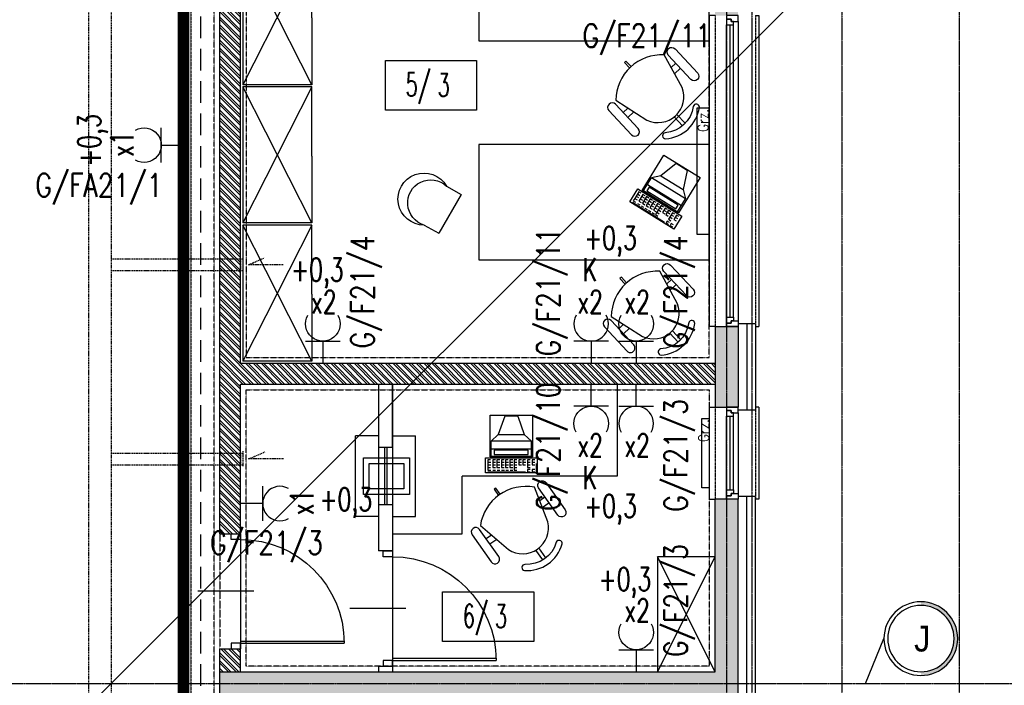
# Model space of a CAD drawing. Extents: x -7228 to 74941, y -112898 to 85621.
# Tile 128 of 256: x 52794 to 53649, y -53020 to -52442. Entities that reach past the tile are written whole.
import ezdxf
from ezdxf.enums import TextEntityAlignment as Align

# ---------------------------------------------------------------- set-up
doc = ezdxf.new("R2010")
doc.units = 0
for name, pattern in [('CENTER', [2, 1.25, -0.25, 0.25, -0.25]), ('DASHDOT', [1, 0.5, -0.25, 0, -0.25]), ('DASHED', [0.75, 0.5, -0.25]), ('DASHED2', [0.375, 0.25, -0.125]), ('DIVIDE', [31.75, 12.7, -6.35, 0, -6.35, 0, -6.35])]:
    doc.linetypes.add(name, pattern=pattern)
doc.layers.get('0').update_dxf_attribs({"color": 101, "linetype": 'CONTINUOUS'})
for name, color, linetype in [('Drz---drzwi', 5, 'CONTINUOUS'), ('E35', 6, 'CONTINUOUS'), ('E50', 3, 'CONTINUOUS'), ('E50kor', 3, 'CONTINUOUS'), ('Ins-co', 2, 'CONTINUOUS'), ('Ins-went', 141, 'CONTINUOUS'), ('Okn---okna', 5, 'CONTINUOUS'), ('Opis-pom', 6, 'CONTINUOUS'), ('Opis_pom_ramka', 6, 'CONTINUOUS'), ('Os-osie glowne', 1, 'CENTER'), ('Os-osie-opis', 16, 'CONTINUOUS'), ('Sc-beton', 7, 'CONTINUOUS'), ('Sc-beton-hatch', 86, 'CONTINUOUS'), ('Sc-cegla pustak', 42, 'CONTINUOUS'), ('Sc-cegla pustak-hatch', 8, 'CONTINUOUS'), ('Sc-izolacja term-styropian', 151, 'STYROPIAN-KA'), ('Sc-nadproza kon', 5, 'DASHED2'), ('Sc-systemowe', 150, 'CONTINUOUS'), ('Suf-widok', 8, 'CONTINUOUS'), ('Wyp-meble', 155, 'CONTINUOUS')]:
    doc.layers.add(name, color=color, linetype=linetype)
doc.styles.add('dwg_opis duży', font='ARIAL.TTF', dxfattribs={"width": 0.9})
doc.styles.add('KA wymiar', font='romans.shx', dxfattribs={"width": 0.6})
doc.styles.add('ROMANS', font='romans', dxfattribs={"width": 0.85})
doc.linetypes.add('BATTING', pattern='A,0.0001,-0.1,[134,ltypeshp.shx,S=0.1,R=0,X=-0.1,Y=0],-0.2,[134,ltypeshp.shx,S=0.1,R=180,X=0.1,Y=0],-0.1', length=0.4001)
doc.linetypes.add('STYROPIAN-KA', pattern='A,0.0001,-0.1,[135,ltypeshp.shx,S=0.1,R=0,X=-0.1,Y=0],0,[135,ltypeshp.shx,S=0.1,R=180,X=0.1,Y=0],-0.1', length=0.2001)

# ---------------------------------------------------------------- blocks, each defined once
blk = doc.blocks.new('_0630_DRZWI_90')
at = {"ltscale": 7}
for p, q in [((5, 8), (5, 98)), ((6.8, 8), (6.8, 97.98))]:
    blk.add_line(p, q, dxfattribs=at)
at = {"ltscale": 25}
for p, q in [((50, 19.7), (50, -28.9)), ((5, 8), (0, 8)), ((0, 8), (5, 8)), ((0, 0), (0, 8)), ((5, 0), (0, 0)), ((5, 0), (0, 0)), ((95, 8), (5, 8)), ((5, 8), (5, 0)), ((95, 8), (95, 0)), ((100, 8), (95, 8)), ((95, 0), (100, 0)), ((95, 0), (100, 0)), ((100, 0), (100, 8))]:
    blk.add_line(p, q, dxfattribs=at)
at = {"ltscale": 7}
blk.add_arc((5, 8), 90, 0, 90, dxfattribs=at)
blk = doc.blocks.new('_DHGKXDHGFJHK')
for p, q in [((-15, 0), (-10, 0)), ((28, 0), (25, 0)), ((-15, 0), (-15, -80)), ((0, -72), (0, -8)), ((3, -72), (3, -8)), ((6, -72), (6, -8)), ((10, -5), (10, -75)), ((28, 0), (28, -80)), ((-15, -80), (-10, -80)), ((28, -80), (25, -80))]:
    blk.add_line(p, q)
at = {"linetype": 'DASHED2'}
for p, q in [((-10, 0), (-10, -80)), ((25, 0), (25, -80))]:
    blk.add_line(p, q, dxfattribs=at)
for points in [[(10, -5), (10, 0), (0, 0), (0, -3), (4, -3), (4, -5)], [(6, -8), (6, -5), (4, -5), (4, -3), (0, -3), (0, -5), (0, -8)], [(6, -72), (6, -75), (4, -75), (4, -77), (0, -77), (0, -75), (0, -72)], [(10, -75), (10, -80), (0, -80), (0, -77), (4, -77), (4, -75)]]:
    blk.add_lwpolyline(points, close=True)
blk = doc.blocks.new('_sufhgufhgfgh')
for p, q in [((-25, 0), (-25, -270)), ((15, 0), (18, 0)), ((18, 0), (18, -270)), ((-20, 0), (-25, 0)), ((-10, -262), (-10, -8)), ((-7, -262), (-7, -8)), ((-4, -262), (-4, -8)), ((0, -5), (0, -265)), ((-20, -270), (-25, -270)), ((15, -270), (18, -270))]:
    blk.add_line(p, q)
at = {"linetype": 'DASHED2'}
for p, q in [((-20, 0), (-20, -270)), ((15, 0), (15, -270))]:
    blk.add_line(p, q, dxfattribs=at)
for points in [[(0, -5), (0, 0), (-10, 0), (-10, -3), (-6, -3), (-6, -5)], [(-4, -8), (-4, -5), (-6, -5), (-6, -3), (-10, -3), (-10, -5), (-10, -8)], [(-4, -262), (-4, -265), (-6, -265), (-6, -267), (-10, -267), (-10, -265), (-10, -262)], [(0, -265), (0, -270), (-10, -270), (-10, -267), (-6, -267), (-6, -265)]]:
    blk.add_lwpolyline(points, close=True)
blk = doc.blocks.new('_opis_pom_metka')
at = {"layer": 'Opis_pom_ramka'}
blk.add_lwpolyline([(-33.13, 0), (32.87, 0), (32.87, -36), (-33.13, -36)], close=True, dxfattribs=at)
at = {"style": 'KA wymiar', "width": 0.6}
blk.add_attdef('KO/', text='', height=16.8, dxfattribs=at).set_placement((3.45, -25.87), align=Align.RIGHT)
blk.add_attdef('NR', (3.8, -26.16), '', height=16.8, dxfattribs=at)
blk = doc.blocks.new('_opis_osi')
blk.add_hatch(color=256).paths.add_polyline_path([(32, -32), (28.8, -32, -1), (-28.8, -32), (-32, -32, 1)])
for radius in [32, 28.8]:
    blk.add_circle((0, -32), radius)
at = {"style": 'dwg_opis duży', "width": 0.9}
blk.add_attdef('AXNAMEV', text='', height=22.4, rotation=90, dxfattribs=at).set_placement((0, -32), align=Align.MIDDLE_CENTER)
blk = doc.blocks.new('f003')
for p, q in [((-1.57, 74.64), (-1.57, 64.11)), ((1.57, 74.64), (1.57, 64.11))]:
    blk.add_line(p, q)
for points in [[(-16.72, 68.75, -0.355253), (16.72, 68.75, 0.881097), (20.07, 72.87, 0.355253), (-20.07, 72.87, 0.881097)], [(-28.78, 18.9, 0.427449), (28.78, 18.9), (20.81, 50.02, 0.679656), (-20.81, 50.02)], [(-31.3, 21.37, -1), (-39.3, 21.37), (-39.3, 50.18, -1), (-31.3, 50.18)], [(31.3, 21.37, 1), (39.3, 21.37), (39.3, 50.18, 1), (31.3, 50.18)]]:
    blk.add_lwpolyline(points, format="xyb", close=True)
for points in [[(-24.15, 36.98), (-31.3, 36.98)], [(24.15, 36.98), (31.3, 36.98)], [(-31.3, 31.03), (-25.68, 31.03)], [(31.3, 31.03), (25.68, 31.03)], [(-0.85, 6.61), (-0.85, 0), (0.85, 0), (0.85, 6.61)]]:
    blk.add_lwpolyline(points)
blk = doc.blocks.new('C003')
for p, q in [((16.69, 49.33), (11.11, 33.43)), ((28.12, 49.33), (16.69, 49.33)), ((28.12, 49.33), (33.7, 33.43)), ((11.11, 33.43), (4.99, 27.58)), ((4.99, 14.53), (4.99, 27.58)), ((39.82, 27.58), (4.99, 27.58)), ((11.11, 33.43), (33.7, 33.43)), ((33.7, 33.43), (39.82, 27.58)), ((39.82, 14.53), (39.82, 27.58)), ((4.99, 20.88), (39.82, 20.88)), ((4.99, 14.53), (39.82, 14.53))]:
    blk.add_line(p, q)
for points in [[(3.93, 13.95), (3.93, 50), (40.89, 50), (40.89, 13.95)], [(7.62, 19.57), (7.62, 15.91), (37.19, 15.91), (37.19, 19.57)], [(0, 13.07), (45, 13.07), (45, 0), (0, 0)]]:
    blk.add_lwpolyline(points, close=True)
for points in [[(4.5, 11.43), (2.12, 11.43), (2.12, 4.66), (4.5, 4.66)], [(2.12, 9.38), (4.52, 9.38)], [(8.69, 11.43), (6.31, 11.43), (6.31, 4.66), (8.69, 4.66)], [(6.31, 9.38), (8.71, 9.38)], [(12.34, 11.43), (9.96, 11.43), (9.96, 4.66), (12.34, 4.66)], [(9.96, 9.38), (12.36, 9.38)], [(16.17, 11.43), (13.8, 11.43), (13.8, 4.66), (16.17, 4.66)], [(13.8, 9.38), (16.2, 9.38)], [(19.83, 11.43), (17.45, 11.43), (17.45, 4.66), (19.83, 4.66)], [(17.45, 9.38), (19.85, 9.38)], [(23.66, 11.43), (21.28, 11.43), (21.28, 4.66), (23.66, 4.66)], [(21.28, 9.38), (23.68, 9.38)], [(27.22, 11.43), (24.84, 11.43), (24.84, 4.66), (27.22, 4.66)], [(24.84, 9.38), (27.24, 9.38)], [(31.32, 11.43), (28.94, 11.43), (28.94, 7.04), (31.32, 7.04)], [(28.94, 9.38), (31.34, 9.38)], [(34.89, 11.43), (32.51, 11.43), (32.51, 7.04), (34.89, 7.04)], [(32.51, 9.38), (34.91, 9.38)], [(38.81, 11.43), (36.43, 11.43), (36.43, 4.66), (38.81, 4.66)], [(36.43, 9.38), (38.83, 9.38)], [(42.82, 11.43), (40.44, 11.43), (40.44, 7.04), (42.82, 7.04)], [(40.44, 9.38), (42.84, 9.38)], [(2.12, 7.06), (4.52, 7.06)], [(2.12, 4.66), (2.12, 2.24), (4.52, 2.24)], [(2.13, 0.81), (34.83, 0.81)], [(6.31, 7.06), (8.71, 7.06)], [(6.32, 2.23), (8.81, 2.23)], [(9.96, 7.06), (12.36, 7.06)], [(10.06, 2.23), (12.55, 2.23)], [(13.8, 7.06), (16.2, 7.06)], [(13.89, 2.23), (16.39, 2.23)], [(17.45, 7.06), (19.85, 7.06)], [(17.54, 2.23), (20.04, 2.23)], [(21.28, 7.06), (23.68, 7.06)], [(21.38, 2.23), (23.87, 2.23)], [(24.84, 7.06), (27.24, 7.06)], [(24.84, 4.66), (24.84, 2.24), (27.24, 2.24)], [(38.86, 2.87), (36.39, 2.87), (36.39, 0.97), (38.86, 0.97)], [(36.43, 7.06), (38.83, 7.06)], [(42.85, 2.84), (40.44, 2.84), (40.44, 0.97), (42.81, 0.97)]]:
    blk.add_lwpolyline(points)
blk = doc.blocks.new('W046')
for p, q in [((0, 20.9), (0, 0)), ((56.2, 20.9), (56.2, 0)), ((0, 0), (56.2, 0))]:
    blk.add_line(p, q)
for centre, radius, start, end in [((28.1, 37.4), 32.6, 329.5569, 210.4431), ((28.1, 27.7), 28.9, 346.3666, 193.6334)]:
    blk.add_arc(centre, radius, start, end)
blk = doc.blocks.new('sza016_r')
for p, q in [((60, 60), (0, 60)), ((0, 60), (118, 0)), ((118, 60), (0, 0)), ((0, 60), (0, 0)), ((60, 60), (118, 60)), ((118, 60), (118, 0)), ((0, 0), (118, 0))]:
    blk.add_line(p, q)
blk = doc.blocks.new('A$C59F8734F')
at = {"layer": 'Wyp-meble'}
for p, q in [((2319.92, 3795), (2399.92, 3795)), ((2319.92, 3795), (2514.92, 3795)), ((2514.92, 3795), (2514.92, 3715)), ((2380.5, 3665), (2380.5, 3715)), ((2514.92, 3715), (2380.5, 3715)), ((2319.92, 3665), (2380.5, 3665)), ((2550, 3545), (2600, 3645)), ((2599.95, 3545), (2550, 3645))]:
    blk.add_line(p, q, dxfattribs=at)
for points in [[(2395, 4093), (2595, 4093), (2595, 4193), (2395, 4193)], [(2395, 3903), (2595, 3903), (2595, 4003), (2395, 4003)], [(2600, 3545), (2600, 3645), (2550, 3645), (2550, 3545)]]:
    blk.add_lwpolyline(points, close=True, dxfattribs=at)
for name, p, rotation in [('sza016_r', (2190, 4173.01), 270), ('f003', (2521.95, 4074.96), 223.0456294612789), ('sza016_r', (2190, 4053), 270), ('C003', (2526.01, 3953.3), 328.2416285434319), ('sza016_r', (2190, 3933), 270), ('f003', (2518.04, 3887.11), 223.0456294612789), ('f003', (2408.88, 3704.16), 215.182659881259)]:
    blk.add_blockref(name, p, dxfattribs=dict(at, rotation=rotation))
at = {"layer": 'Wyp-meble', "xscale": -0.6929999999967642, "yscale": 0.6929999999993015, "zscale": 0.6930000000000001, "rotation": 60.17980229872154}
blk.add_blockref('W046', (2379.47, 3959.7), dxfattribs=at)
at = {"layer": 'Wyp-meble'}
blk.add_blockref('C003', (2400.68, 3717.86), dxfattribs=at)
blk = doc.blocks.new('g2')
at = {"layer": 'E35'}
blk.add_line((15, 19.27), (-15, 19.27), dxfattribs=at)
blk.add_arc((0, 34.27), 15, 150, 30, dxfattribs=at)
at = {"layer": 'E50'}
blk.add_line((0, 19.27), (0, 0), dxfattribs=at)

msp = doc.modelspace()

# ---------------------------------------------------------------- hatches: boundary and pattern name
at = {"layer": 'Sc-beton-hatch'}
h = msp.add_hatch(dxfattribs=at)
h.set_pattern_fill('ANSI33', color=256, style=0)
h.paths.add_polyline_path([(51487.547, -51608.711), (51427.547, -51608.711), (51427.547, -51668.711), (51447.547, -51668.711), (51447.547, -51628.711), (51487.547, -51628.711)])
h.paths.add_polyline_path([(51822.547, -51608.711), (51722.547, -51608.711), (51722.547, -51628.711), (51762.547, -51628.711), (51762.547, -52190.711), (51782.547, -52190.711), (51782.547, -52038.711), (52169.547, -52038.711), (52169.547, -52018.711), (51782.547, -52018.711), (51782.547, -51628.711), (51822.547, -51628.711)])
h.paths.add_polyline_path([(51447.547, -51939.711), (51427.547, -51939.711), (51427.547, -52039.711), (51447.547, -52039.711)])
h.paths.add_polyline_path([(52347.547, -51608.711), (52268.547, -51608.711), (52268.547, -51628.711), (52347.547, -51628.711)])
h.paths.add_polyline_path([(52787.547, -51608.711), (52687.547, -51608.711), (52687.547, -51628.711), (52727.547, -51628.711), (52727.547, -51827.711), (52747.547, -51827.711), (52747.547, -51628.711), (52787.547, -51628.711)])
h.paths.add_polyline_path([(52807.547, -52018.711), (52747.547, -52018.711), (52747.547, -51927.711), (52727.547, -51927.711), (52727.547, -52018.711), (52599.485, -52018.711), (52599.485, -52038.711), (52807.547, -52038.711)])
h.paths.add_polyline_path([(52499.485, -52018.711), (52269.547, -52018.711), (52269.547, -52038.711), (52499.485, -52038.711)])
h.paths.add_polyline_path([(52747.547, -52350.711), (52712.547, -52350.711), (52712.547, -52385.711), (52747.547, -52385.711)])
h.paths.add_polyline_path([(53417.547, -51508.711), (53397.547, -51508.711), (53397.547, -51608.711), (53347.547, -51608.711), (53347.547, -51628.711), (53397.547, -51628.711), (53397.547, -52018.711), (52907.547, -52018.711), (52907.547, -52038.711), (53397.547, -52038.711), (53397.547, -52438.711), (53417.547, -52438.711)])
h.paths.add_polyline_path([(53439.547, -51508.711), (53419.547, -51508.711), (53419.547, -52278.711), (53439.547, -52278.711)])
h.paths.add_polyline_path([(53417.547, -52708.711), (53397.547, -52708.711), (53397.547, -52778.711), (53417.547, -52778.711)])
h.paths.add_polyline_path([(53417.547, -52858.711), (53397.547, -52858.711), (53397.547, -53008.711), (52967.547, -53008.711), (52967.547, -53028.711), (53397.547, -53028.711), (53397.547, -53068.711), (53417.547, -53068.711)])
h.paths.add_polyline_path([(53417.547, -53168.711), (53397.547, -53168.711), (53397.547, -53208.711), (53417.547, -53208.711)])
h.paths.add_polyline_path([(53417.547, -53308.711), (53397.547, -53308.711), (53397.547, -53573.711), (53417.547, -53573.711)])
h.paths.add_polyline_path([(52747.547, -53008.711), (52727.547, -53008.711), (52727.547, -53028.711), (52727.547, -53323.711), (52707.547, -53323.711), (52707.547, -53343.711), (52747.547, -53343.711)])
h.paths.add_polyline_path([(52727.547, -53008.711), (52707.547, -53008.711), (52707.547, -53028.711), (52727.547, -53028.711)], flags=16)
h.paths.add_polyline_path([(52573.547, -53323.711), (52520.547, -53323.711), (52520.547, -53028.711), (52505.547, -53028.711), (52505.547, -53323.711), (52485.547, -53323.711), (52485.547, -53343.711), (52573.547, -53343.711)])
h.paths.add_polyline_path([(52573.547, -53008.711), (52485.547, -53008.711), (52485.547, -53028.711), (52573.547, -53028.711)])
h.paths.add_polyline_path([(52351.547, -53008.711), (52298.547, -53008.711), (52298.547, -53028.711), (52351.547, -53028.711)], flags=17)
h.paths.add_polyline_path([(52298.547, -53008.711), (51987.547, -53008.711), (51987.547, -52350.711), (51900.047, -52350.711), (51900.047, -52370.711), (51967.547, -52370.711), (51967.547, -53008.711), (51447.547, -53008.711), (51447.547, -52968.711), (51427.547, -52968.711), (51427.547, -53068.711), (51447.547, -53068.711), (51447.547, -53028.711), (51967.547, -53028.711), (51967.547, -53538.711), (51987.547, -53538.711), (51987.547, -53028.711), (52278.547, -53028.711), (52278.547, -53343.711), (52298.547, -53343.711), (52351.547, -53343.711), (52351.547, -53323.711), (52298.547, -53323.711)])
h.paths.add_polyline_path([(51800.047, -52350.711), (51782.547, -52350.711), (51782.547, -52345.711), (51762.547, -52345.711), (51762.547, -52350.711), (51447.547, -52350.711), (51447.547, -52330.711), (51427.547, -52330.711), (51427.547, -52568.711), (51447.547, -52568.711), (51447.547, -52370.711), (51800.047, -52370.711)])
h.paths.add_polyline_path([(51447.547, -52718.711), (51427.547, -52718.711), (51427.547, -52818.711), (51447.547, -52818.711)])
h.paths.add_polyline_path([(51447.547, -53218.711), (51427.547, -53218.711), (51427.547, -53415.711), (51447.547, -53415.711)], flags=17)
h.paths.add_polyline_path([(51447.547, -53505.711), (51427.547, -53505.711), (51427.547, -53548.711), (51447.547, -53548.711)])
h.paths.add_polyline_path([(52024.547, -53758.711), (51447.547, -53758.711), (51447.547, -53698.711), (51427.547, -53698.711), (51427.547, -53778.711), (52024.547, -53778.711)])
h.paths.add_polyline_path([(52787.547, -53758.711), (52174.547, -53758.711), (52174.547, -53778.711), (52727.547, -53778.711), (52727.547, -54010.711), (52747.547, -54010.711), (52747.547, -53778.711), (52787.547, -53778.711)])
h.paths.add_polyline_path([(53025.547, -53758.711), (52922.547, -53758.711), (52922.547, -53778.711), (53025.547, -53778.711)])
h.paths.add_polyline_path([(53244.547, -53758.711), (53150.547, -53758.711), (53150.547, -53778.711), (53244.547, -53778.711)])
h.paths.add_polyline_path([(53417.547, -53723.711), (53397.547, -53723.711), (53397.547, -53758.711), (53349.547, -53758.711), (53349.547, -53778.711), (53397.547, -53778.711), (53397.547, -54383.711), (53417.547, -54383.711)])
h.paths.add_polyline_path([(52747.547, -54110.711), (52727.547, -54110.711), (52727.547, -54305.711), (52747.547, -54305.711)])
h.paths.add_polyline_path([(52747.547, -54405.711), (52727.547, -54405.711), (52727.547, -54508.711), (52314.153, -54508.711, -0.1551034), (52317.392, -54518.903, -0.1483474), (52314.417, -54528.711), (52727.547, -54528.711), (52727.547, -54588.711), (52747.547, -54588.711)])
h.paths.add_polyline_path([(52314.153, -54508.711), (52312.287, -54508.711), (52312.287, -54528.711), (52314.417, -54528.711, 0.1483474), (52317.392, -54518.903, 0.1551034)])
h.paths.add_polyline_path([(52287.287, -54508.711), (52285.327, -54508.711, 0.1551034), (52282.087, -54518.903, 0.1483474), (52285.062, -54528.711), (52287.287, -54528.711)])
h.paths.add_polyline_path([(52285.327, -54508.711), (52218.547, -54508.711), (52218.547, -54528.711), (52285.062, -54528.711, -0.1483474), (52282.087, -54518.903, -0.1551034)])
h.paths.add_polyline_path([(51997.547, -54508.711), (51987.547, -54508.711), (51947.547, -54508.711), (51947.547, -54533.711), (51987.547, -54533.711), (51997.547, -54533.711)])
h.paths.add_polyline_path([(51507.547, -54508.711), (51427.547, -54508.711), (51427.547, -54528.711), (51507.547, -54528.711)])
h.paths.add_polyline_path([(51547.547, -55013.711), (51527.547, -55013.711), (51527.547, -55046.711), (51547.547, -55046.711)])
h.paths.add_polyline_path([(52790.547, -55158.711), (52747.547, -55158.711), (52747.547, -55068.711), (52727.547, -55068.711), (52727.547, -55158.711), (51547.547, -55158.711), (51547.547, -55143.711), (51527.547, -55143.711), (51527.547, -55158.711), (51287.547, -55158.711), (51287.547, -55183.711), (52790.547, -55183.711)])
h.paths.add_polyline_path([(51237.547, -55158.711), (51187.547, -55158.711), (51187.547, -55183.711), (51237.547, -55183.711)])
h.paths.add_polyline_path([(51137.547, -55158.711), (51087.547, -55158.711), (51087.547, -55183.711), (51137.547, -55183.711)])
h.paths.add_polyline_path([(51037.547, -55158.711), (50987.547, -55158.711), (50987.547, -55183.711), (51037.547, -55183.711)])
h.paths.add_polyline_path([(50937.547, -55158.711), (50897.547, -55158.711), (50897.547, -56065.711), (50997.547, -56065.711), (50997.547, -56080.711), (51017.547, -56080.711), (51017.547, -56045.711), (50917.547, -56045.711), (50917.547, -55183.711), (50937.547, -55183.711)])
h.paths.add_polyline_path([(51602.547, -56198.711), (51017.547, -56198.711), (51017.547, -56180.711), (50997.547, -56180.711), (50997.547, -56198.711), (50797.547, -56198.711), (50797.547, -56553.711), (51527.547, -56553.711), (51527.547, -56593.711), (51547.547, -56593.711), (51547.547, -56553.711), (51599.547, -56553.711), (51599.547, -56533.711), (51547.547, -56533.711), (51547.547, -56378.711), (51527.547, -56378.711), (51527.547, -56533.711), (50817.547, -56533.711), (50817.547, -56218.711), (51527.547, -56218.711), (51527.547, -56228.711), (51547.547, -56228.711), (51547.547, -56218.711), (51602.547, -56218.711)])
h.paths.add_polyline_path([(52327.547, -56533.711), (51827.547, -56533.711), (51827.547, -56445.711), (51807.547, -56445.711), (51807.547, -56533.711), (51754.547, -56533.711), (51754.547, -56553.711), (51807.547, -56553.711), (51807.547, -56593.711), (51827.547, -56593.711), (51827.547, -56553.711), (52327.547, -56553.711)])
h.paths.add_polyline_path([(52507.547, -56198.711), (51752.547, -56198.711), (51752.547, -56218.711), (52507.547, -56218.711)])
h.paths.add_polyline_path([(52794.547, -56533.711), (52747.547, -56533.711), (52747.547, -56419.211), (52727.547, -56419.211), (52727.547, -56533.711), (52607.547, -56533.711), (52607.547, -56553.711), (52794.547, -56553.711)])
h.paths.add_polyline_path([(52819.547, -56528.711), (52794.547, -56528.711), (52794.547, -56553.711), (52819.547, -56553.711)])
h.paths.add_polyline_path([(52747.547, -55693.711), (52727.547, -55693.711), (52727.547, -56289.211), (52747.547, -56289.211)])
h.paths.add_polyline_path([(52970.047, -56528.711), (52945.047, -56528.711), (52945.047, -56553.711), (52970.047, -56553.711)])
h.paths.add_polyline_path([(53120.047, -56528.711), (53095.047, -56528.711), (53095.047, -56553.711), (53120.047, -56553.711)])
h.paths.add_polyline_path([(53270.047, -56528.711), (53245.047, -56528.711), (53245.047, -56553.711), (53270.047, -56553.711)])
h.paths.add_polyline_path([(53382.547, -56533.711), (53337.547, -56533.711), (53337.547, -56553.711), (53382.547, -56553.711)])
h.paths.add_polyline_path([(53417.547, -56518.711), (53382.547, -56518.711), (53382.547, -56553.711), (53417.547, -56553.711)])
h.paths.add_polyline_path([(53417.547, -56456.711), (53397.547, -56456.711), (53397.547, -56518.711), (53417.547, -56518.711)])
h.paths.add_polyline_path([(53417.547, -56381.211), (53392.547, -56381.211), (53392.547, -56406.211), (53417.547, -56406.211)])
h.paths.add_polyline_path([(53417.547, -56231.211), (53392.547, -56231.211), (53392.547, -56256.211), (53417.547, -56256.211)])
h.paths.add_polyline_path([(53417.547, -56081.211), (53392.547, -56081.211), (53392.547, -56106.211), (53417.547, -56106.211)])
h.paths.add_polyline_path([(53417.547, -55931.211), (53392.547, -55931.211), (53392.547, -55956.211), (53417.547, -55956.211)])
h.paths.add_polyline_path([(53417.547, -55806.211), (53397.547, -55806.211), (53397.547, -55826.211), (53417.547, -55826.211)])
h.paths.add_polyline_path([(53417.547, -55781.211), (53392.547, -55781.211), (53392.547, -55806.211), (53417.547, -55806.211)])
h.paths.add_polyline_path([(53417.547, -55598.711), (53397.547, -55598.711), (53397.547, -55781.211), (53417.547, -55781.211)])
h.paths.add_polyline_path([(53417.547, -55398.711), (53382.547, -55398.711), (53382.547, -55363.711), (53362.547, -55363.711), (53362.547, -55418.711), (53397.547, -55418.711), (53397.547, -55448.711), (53417.547, -55448.711)])
h.paths.add_polyline_path([(53382.547, -55103.211), (53362.547, -55103.211), (53362.547, -55158.711), (52925.547, -55158.711), (52925.547, -55183.711), (53362.547, -55183.711), (53362.547, -55213.711), (53382.547, -55213.711), (53382.547, -55183.711)])
h.paths.add_polyline_path([(52747.547, -54693.711), (52727.547, -54693.711), (52727.547, -54918.711), (52747.547, -54918.711)])
h.paths.add_polyline_path([(53382.547, -54696.711), (53417.547, -54696.711), (53417.547, -54653.711), (53397.547, -54653.711), (53397.547, -54676.711), (53362.547, -54676.711), (53362.547, -54983.211), (53382.547, -54983.211)])
h.paths.add_polyline_path([(53417.547, -54483.711), (53397.547, -54483.711), (53397.547, -54553.711), (53417.547, -54553.711)])
at = {"layer": 'Sc-cegla pustak-hatch'}
h = msp.add_hatch(dxfattribs=at)
h.set_pattern_fill('ANSI32', color=256, scale=0.5, angle=90, style=0)
h.paths.add_polyline_path([(51447.547, -52310.711), (51427.547, -52310.711), (51427.547, -52330.711), (51447.547, -52330.711)])
h.paths.add_polyline_path([(52347.547, -51628.711), (52329.547, -51628.711), (52329.547, -51827.711), (52347.547, -51827.711)])
h.paths.add_polyline_path([(52472.547, -51947.711), (52347.547, -51947.711), (52347.547, -51927.711), (52329.547, -51927.711), (52329.547, -52018.711), (52347.547, -52018.711), (52347.547, -51965.711), (52454.547, -51965.711), (52454.547, -52018.711), (52472.547, -52018.711)])
h.paths.add_polyline_path([(53066.547, -52038.711), (53048.547, -52038.711), (53048.547, -52090.711), (52985.547, -52090.711), (52985.547, -52038.711), (52967.547, -52038.711), (52967.547, -52113.711), (52985.547, -52113.711), (52985.547, -52108.711), (53066.547, -52108.711)])
h.paths.add_polyline_path([(52985.547, -52213.711), (52967.547, -52213.711), (52967.547, -52888.711), (52985.547, -52888.711), (52985.547, -52758.711), (53397.547, -52758.711), (53397.547, -52740.711), (52985.547, -52740.711)])
h.paths.add_polyline_path([(52985.547, -53028.711), (52967.547, -53028.711), (52967.547, -53108.711), (52985.547, -53108.711)])
h.paths.add_polyline_path([(52985.547, -52988.711), (52967.547, -52988.711), (52967.547, -53008.711), (52985.547, -53008.711)])
h.paths.add_polyline_path([(52985.547, -53208.711), (52967.547, -53208.711), (52967.547, -53538.711), (52985.547, -53538.711), (52985.547, -53511.711), (53067.547, -53511.711), (53067.547, -53519.711), (53059.547, -53519.711), (53059.547, -53538.711), (53397.547, -53538.711), (53397.547, -53520.711), (53077.547, -53520.711), (53077.547, -53493.711), (52985.547, -53493.711)])
h.paths.add_polyline_path([(52296.547, -53510.711), (52278.547, -53510.711), (52278.547, -53520.711), (52095.547, -53520.711), (52095.547, -53252.711), (52077.547, -53252.711), (52077.547, -53520.711), (51987.547, -53520.711), (51987.547, -53538.711), (52278.547, -53538.711), (52278.547, -53581.211), (52296.547, -53581.211)])
h.paths.add_polyline_path([(52296.547, -53343.711), (52278.547, -53343.711), (52278.547, -53410.711), (52296.547, -53410.711)])
h.paths.add_polyline_path([(51967.547, -53520.711), (51942.547, -53520.711), (51942.547, -53538.711), (51967.547, -53538.711)])
h.paths.add_polyline_path([(51842.547, -53520.711), (51447.547, -53520.711), (51447.547, -53538.711), (51842.547, -53538.711)])
h.paths.add_polyline_path([(51445.547, -53778.711), (51427.547, -53778.711), (51427.547, -53898.711), (51445.547, -53898.711)])
h.paths.add_polyline_path([(51445.547, -54048.711), (51427.547, -54048.711), (51427.547, -54113.711), (51445.547, -54113.711)])
h.paths.add_polyline_path([(51445.547, -54263.711), (51427.547, -54263.711), (51427.547, -54328.711), (51445.547, -54328.711)])
h.paths.add_polyline_path([(51445.547, -54478.711), (51427.547, -54478.711), (51427.547, -54508.711), (51445.547, -54508.711)])
h.paths.add_polyline_path([(51445.547, -54528.711), (51427.547, -54528.711), (51427.547, -54543.711), (51445.547, -54543.711)])
h.paths.add_polyline_path([(51445.547, -54693.711), (51427.547, -54693.711), (51427.547, -54758.711), (51445.547, -54758.711)])
h.paths.add_polyline_path([(51445.547, -54908.711), (51427.547, -54908.711), (51427.547, -55031.711), (51527.547, -55031.711), (51527.547, -55013.711), (51445.547, -55013.711)])
h.paths.add_polyline_path([(52352.547, -54886.711), (52296.547, -54886.711), (52296.547, -54536.264, -0.2026768), (52285.062, -54528.711), (52278.547, -54528.711), (52278.547, -54904.711), (52352.547, -54904.711)])
h.paths.add_polyline_path([(52727.547, -54886.711), (52527.547, -54886.711), (52527.547, -54528.711), (52509.547, -54528.711), (52509.547, -54886.711), (52452.547, -54886.711), (52452.547, -54904.711), (52727.547, -54904.711)])
h.paths.add_polyline_path([(52727.547, -54210.711), (52369.547, -54210.711), (52369.547, -54127.711), (52296.547, -54127.711), (52296.547, -53778.711), (52278.547, -53778.711), (52278.547, -54508.711), (52285.327, -54508.711, -0.1958107), (52296.547, -54501.541), (52296.547, -54145.711), (52351.547, -54145.711), (52351.547, -54508.711), (52369.547, -54508.711), (52369.547, -54228.711), (52727.547, -54228.711)])
h.paths.add_polyline_path([(52296.547, -54501.541, 0.1514484), (52287.287, -54506.391), (52296.547, -54506.391)], flags=17)
h.paths.add_polyline_path([(52296.547, -54506.391), (52287.287, -54506.391), (52287.287, -54508.711), (52296.547, -54508.711)], flags=17)
h.paths.add_polyline_path([(52507.547, -55183.711), (52489.547, -55183.711), (52489.547, -55213.711), (52507.547, -55213.711)])
h.paths.add_polyline_path([(52507.547, -55363.711), (52489.547, -55363.711), (52489.547, -56198.711), (52507.547, -56198.711)])
h.paths.add_polyline_path([(52790.547, -55693.711), (52747.547, -55693.711), (52747.547, -55711.711), (52790.547, -55711.711)])
h.paths.add_polyline_path([(53197.547, -55693.711), (52985.547, -55693.711), (52967.547, -55693.711), (52940.547, -55693.711), (52940.547, -55711.711), (53197.547, -55711.711)])
h.paths.add_polyline_path([(52985.547, -55418.711), (53207.547, -55418.711), (53207.547, -55400.711), (52967.547, -55400.711), (52967.547, -55693.711), (52985.547, -55693.711)])
h.paths.add_polyline_path([(53362.547, -55400.711), (53307.547, -55400.711), (53307.547, -55418.711), (53362.547, -55418.711)])
h.paths.add_polyline_path([(52985.547, -55018.711), (52967.547, -55018.711), (52967.547, -55158.711), (52985.547, -55158.711)])
h.paths.add_polyline_path([(52985.547, -54694.711), (53362.547, -54694.711), (53362.547, -54676.711), (52985.547, -54676.711), (52985.547, -54405.711), (52967.547, -54405.711), (52967.547, -54918.711), (52985.547, -54918.711)])
h.paths.add_polyline_path([(53397.547, -54210.711), (53012.547, -54210.711), (53012.547, -54118.711), (52985.547, -54118.711), (52985.547, -54096.711), (52967.547, -54096.711), (52967.547, -54136.711), (52994.547, -54136.711), (52994.547, -54210.711), (52967.547, -54210.711), (52967.547, -54305.711), (52985.547, -54305.711), (52985.547, -54228.711), (53397.547, -54228.711)])
h.paths.add_polyline_path([(52985.547, -53778.711), (52967.547, -53778.711), (52967.547, -54006.711), (52985.547, -54006.711)])
h.paths.add_polyline_path([(52296.547, -53716.211), (52278.547, -53716.211), (52278.547, -53758.711), (52296.547, -53758.711)])

# ---------------------------------------------------------------- linework, layer by layer
at = {"layer": 'E35'}
msp.add_line((52309.369, -53582.489), (53649.959, -52241.899), dxfattribs=at)
at = {"layer": 'E50kor', "linetype": 'DASHED2', "ltscale": 75}
msp.add_line((52951.076, -55355.101), (52951.076, -52048.266), dxfattribs=at)
at = {"layer": 'E50kor', "const_width": 10}
msp.add_lwpolyline([(52936.076, -55340.101), (52936.076, -52063.266)], dxfattribs=at)
at = {"layer": 'Ins-co'}
msp.add_line((52932.547, -52133.298), (52932.547, -54015.578), dxfattribs=at)
at = {"layer": 'Ins-co', "linetype": 'DASHED', "ltscale": 0.5}
msp.add_line((52942.547, -52243.619), (52942.547, -53435.47), dxfattribs=at)
at = {"layer": 'Ins-co'}
for points in [[(53382.113, -52518.711), (53392.113, -52518.711), (53392.113, -52628.711), (53382.113, -52628.711)], [(53386.049, -52788.711), (53392.449, -52788.711), (53392.449, -52848.711), (53386.049, -52848.711)]]:
    msp.add_lwpolyline(points, close=True, dxfattribs=at)
at = {"layer": 'Ins-went', "linetype": 'DASHED', "ltscale": 2}
for p, q in [((52873.447, -53731.736), (52873.447, -52144.189)), ((52873.447, -52650.089), (52985.487, -52650.089)), ((52985.487, -52660.089), (52985.487, -52650.089)), ((52985.487, -52650.089), (52987.487, -52650.089)), ((52985.487, -52650.089), (52985.487, -52660.089)), ((52987.487, -52648.339), (52987.487, -52661.839)), ((52873.447, -52660.089), (52985.487, -52660.089)), ((52985.487, -52660.089), (52987.487, -52660.089)), ((52873.447, -52818.736), (52985.547, -52818.736)), ((52985.547, -52828.736), (52985.547, -52818.736)), ((52985.547, -52818.736), (52987.547, -52818.736)), ((52985.547, -52818.736), (52985.547, -52828.736)), ((52987.547, -52816.986), (52987.547, -52830.486)), ((52873.447, -52828.736), (52985.547, -52828.736)), ((52985.547, -52828.736), (52987.547, -52828.736))]:
    msp.add_line(p, q, dxfattribs=at)
for points in [[(52853.447, -52139.189), (52853.447, -53341.536)], [(53022.725, -52655.089), (52992.487, -52655.089), (53006.501, -52649.066)], [(53022.785, -52823.736), (52992.547, -52823.736), (53006.561, -52817.713)]]:
    msp.add_lwpolyline(points, dxfattribs=at)
at = {"layer": 'Os-osie glowne'}
for points in [[(53407.547, -51086.711), (53407.547, -57063.711)], [(53429.547, -51086.711), (53429.547, -57063.711)], [(53507.547, -51086.711), (53507.547, -57063.711)], [(53609.547, -51086.711), (53609.547, -57063.711)], [(50525.547, -53018.711), (62792.547, -53018.711)]]:
    msp.add_lwpolyline(points, dxfattribs=at)
at = {"layer": 'Os-osie-opis'}
msp.add_lwpolyline([(53528.212, -53018.711), (53544.212, -52979.816)], dxfattribs=at)
at = {"layer": 'Sc-beton'}
for points in [[(53397.547, -52708.711), (53417.547, -52708.711)], [(53397.547, -52708.711), (53397.547, -52778.711)], [(53417.547, -52708.711), (53417.547, -52778.711)], [(53397.547, -52778.711), (53417.547, -52778.711)], [(53417.547, -52858.711), (53397.547, -52858.711)], [(53397.547, -53008.711), (53397.547, -52858.793)], [(53417.547, -53068.711), (53417.547, -52858.793)], [(52967.547, -53008.711), (53397.547, -53008.711)], [(52967.547, -53028.711), (52967.547, -53008.711)]]:
    msp.add_lwpolyline(points, dxfattribs=at)
at = {"layer": 'Sc-cegla pustak'}
for points in [[(52967.547, -52888.711), (52967.547, -52213.711)], [(52985.547, -52740.711), (52985.547, -52213.711)], [(52985.547, -52740.711), (53397.547, -52740.711)], [(52985.547, -52758.711), (53397.547, -52758.711)], [(52985.547, -52888.711), (52985.547, -52758.711)], [(52967.547, -52888.711), (52985.547, -52888.711)], [(52967.547, -53008.711), (52967.547, -52988.711)], [(52967.547, -52988.711), (52985.547, -52988.711)], [(52985.547, -53008.711), (52985.547, -52988.711)]]:
    msp.add_lwpolyline(points, dxfattribs=at)
at = {"layer": 'Sc-izolacja term-styropian', "linetype": 'ByBlock'}
for points in [[(53417.547, -52706.211), (53432.547, -52706.211)], [(53432.547, -52706.211), (53432.547, -52781.211)], [(53417.547, -52781.211), (53432.547, -52781.211)], [(53417.547, -52856.211), (53432.547, -52856.211)], [(53432.547, -53071.211), (53432.547, -52856.293)]]:
    msp.add_lwpolyline(points, dxfattribs=at)
at = {"layer": 'Sc-izolacja term-styropian', "linetype": 'BATTING', "ltscale": 0.35}
for points in [[(53425.047, -52706.211), (53425.047, -52781.211)], [(53425.047, -53071.211), (53425.047, -52856.293)]]:
    msp.add_lwpolyline(points, dxfattribs=at)
at = {"layer": 'Sc-nadproza kon', "linetype": 'DASHDOT', "ltscale": 0.5}
msp.add_lwpolyline([(52967.547, -52888.711), (52967.547, -52988.711)], dxfattribs=at)
at = {"layer": 'Sc-systemowe'}
for p, q in [((53105.471, -52758.711), (53105.471, -52813.711)), ((53117.471, -52758.711), (53117.471, -52813.711)), ((53117.471, -52813.711), (53117.471, -52758.711)), ((53105.471, -52803.711), (53085.471, -52803.711)), ((53085.471, -52873.711), (53085.471, -52803.711)), ((53117.471, -52803.711), (53137.471, -52803.711)), ((53137.471, -52873.711), (53137.471, -52803.711)), ((53117.471, -52813.711), (53105.471, -52813.711)), ((53105.471, -52813.711), (53105.471, -52863.711)), ((53110.471, -52813.711), (53110.471, -52863.711)), ((53112.471, -52813.711), (53112.471, -52863.711)), ((53117.471, -52813.711), (53117.471, -52863.711)), ((53105.471, -52863.711), (53105.471, -52903.711)), ((53117.471, -52863.711), (53105.471, -52863.711)), ((53117.471, -52863.711), (53117.471, -52903.711)), ((53105.471, -52873.711), (53085.471, -52873.711)), ((53117.471, -52873.711), (53137.471, -52873.711)), ((53117.471, -52903.711), (53105.471, -52903.711)), ((53105.471, -53003.711), (53105.471, -53008.711)), ((53117.471, -53003.711), (53117.471, -53008.711))]:
    msp.add_line(p, q, dxfattribs=at)
for points in [[(53092.289, -52822.711), (53132.289, -52822.711), (53132.289, -52854.711), (53092.289, -52854.711)], [(53097.289, -52827.711), (53127.289, -52827.711), (53127.289, -52849.711), (53097.289, -52849.711)]]:
    msp.add_lwpolyline(points, close=True, dxfattribs=at)
msp.add_lwpolyline([(53105.471, -53003.711), (53117.471, -53003.711)], dxfattribs=at)
at = {"layer": 'Suf-widok', "linetype": 'DIVIDE', "ltscale": 0.02}
msp.add_line((52962.547, -53543.711), (52962.547, -52043.711), dxfattribs=at)
for points in [[(53392.547, -52043.711), (53071.547, -52043.711), (53071.547, -52113.711), (52990.547, -52113.711), (52990.547, -52735.711), (53392.547, -52735.711)], [(52990.547, -52763.711), (53392.547, -52763.711), (53392.547, -53003.711), (52990.547, -53003.711)]]:
    msp.add_lwpolyline(points, close=True, dxfattribs=at)

# ---------------------------------------------------------------- block references
msp.add_blockref('A$C59F8734F', (50797.547, -56553.711))
at = {"layer": 'Drz---drzwi', "xscale": -1, "rotation": 270}
for p in [(52977.547, -52988.711), (53109.471, -53003.711)]:
    msp.add_blockref('_0630_DRZWI_90', p, dxfattribs=at)
at = {"layer": 'E35', "xscale": -1}
for p, rotation in [((52936.076, -52551.211), 90.00000000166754), ((53290.017, -52758.711), 180)]:
    msp.add_blockref('g2', p, dxfattribs=dict(at, rotation=rotation))
for p in [(53057.044, -52740.711), (53329.052, -52740.711), (53329.052, -53008.711)]:
    msp.add_blockref('g2', p, dxfattribs=at)
at = {"layer": 'E35'}
msp.add_blockref('g2', (53290.017, -52740.711), dxfattribs=at)
for p, rotation in [((53329.052, -52758.711), 180), ((52985.547, -52862.546), 270)]:
    msp.add_blockref('g2', p, dxfattribs=dict(at, rotation=rotation))
at = {"layer": 'Okn---okna'}
for name, p in [('_sufhgufhgfgh', (53417.547, -52438.711)), ('_DHGKXDHGFJHK', (53407.547, -52778.711))]:
    msp.add_blockref(name, p, dxfattribs=at)
at = {"layer": 'Opis-pom'}
ref = msp.add_blockref('_opis_pom_metka', (53151.085, -52477.629), dxfattribs=dict(at, xscale=1.2, yscale=1.2, zscale=1.2))
ref.add_attrib('KO/', '5/', dxfattribs={"layer": '0', "height": 20.16, "style": 'KA wymiar', "width": 0.6}).set_placement((53150.706, -52508.67), align=Align.RIGHT)
ref.add_attrib('NR', '3', (53156.793, -52509.026), dxfattribs={"layer": '0', "height": 20.16, "style": 'KA wymiar', "width": 0.6})
ref = msp.add_blockref('_opis_pom_metka', (53200.795, -52939.07), dxfattribs=dict(at, xscale=1.2, yscale=1.2, zscale=1.2))
ref.add_attrib('KO/', '6/', dxfattribs={"layer": '0', "height": 20.16, "style": 'KA wymiar', "width": 0.6}).set_placement((53200.415, -52970.111), align=Align.RIGHT)
ref.add_attrib('NR', '3', (53206.502, -52970.467), dxfattribs={"layer": '0', "height": 20.16, "style": 'KA wymiar', "width": 0.6})
at = {"layer": 'Os-osie-opis'}
ref = msp.add_blockref('_opis_osi', (53544.212, -52979.816), dxfattribs=dict(at, xscale=-1, rotation=90))
ref.add_attrib('AXNAMEV', 'J', dxfattribs={"layer": '0', "height": 22.4, "style": 'dwg_opis duży', "width": 0.9}).set_placement((53577.381, -52979.816), align=Align.MIDDLE_CENTER)

# ---------------------------------------------------------------- texts
at = {"layer": 'E35', "style": 'ROMANS'}
for s, rotation, width, p in [('G/F21/11', 360, 0.8, (53338.366, -52457.547)), ('+0,3', 90, 0.7, (52857.253, -52547.145)), ('x1', 90, 0.7, (52882.744, -52550.279)), ('G/F21/4', 90, 0.8, (53092.883, -52678.716)), ('G/F21/11', 90, 0.8, (53254.178, -52678.716)), ('G/F21/4', 90, 0.8, (53364.89, -52678.716)), ('G/F21/10', 90, 0.8, (53254.178, -52813.09)), ('G/F21/3', 90, 0.8, (53364.89, -52820.705)), ('x1', 90, 0.7, (53038.88, -52861.615)), ('G/F21/3', 90, 0.8, (53364.89, -52946.716))]:
    msp.add_text(s, height=20, rotation=rotation, dxfattribs=dict(at, width=width)).set_placement(p, align=Align.MIDDLE)
for s, width, p in [('G/FA21/1', 0.8, (52862.634, -52587.412)), ('+0,3', 0.7, (53306.773, -52634.879)), ('K', 0.7, (53289.086, -52659.495)), ('+0,3', 0.7, (53052.353, -52662.378)), ('x2', 0.7, (53057.976, -52687.378)), ('x2', 0.7, (53289.086, -52687.378)), ('x2', 0.7, (53329.983, -52687.378)), ('x2', 0.7, (53289.086, -52812.043)), ('x2', 0.7, (53329.983, -52812.043)), ('K', 0.7, (53289.086, -52839.927)), ('+0,3', 0.7, (53077.025, -52861.852)), ('+0,3', 0.7, (53306.773, -52867.682)), ('G/F21/3', 0.8, (53008.162, -52898.044)), ('+0,3', 0.7, (53319.334, -52931.226)), ('x2', 0.7, (53329.983, -52955.378))]:
    msp.add_text(s, height=20, dxfattribs=dict(at, width=width)).set_placement(p, align=Align.MIDDLE)
at = {"layer": 'Ins-co', "char_height": 9, "width": 203.76147, "attachment_point": 3, "rotation": 90, "style": 'ROMANS'}
for insert in [(53382.601, -52519.712), (53383.161, -52789.149)]:
    msp.add_mtext('Grz.', dxfattribs=dict(at, insert=insert))

doc.saveas('drawing.dxf')
